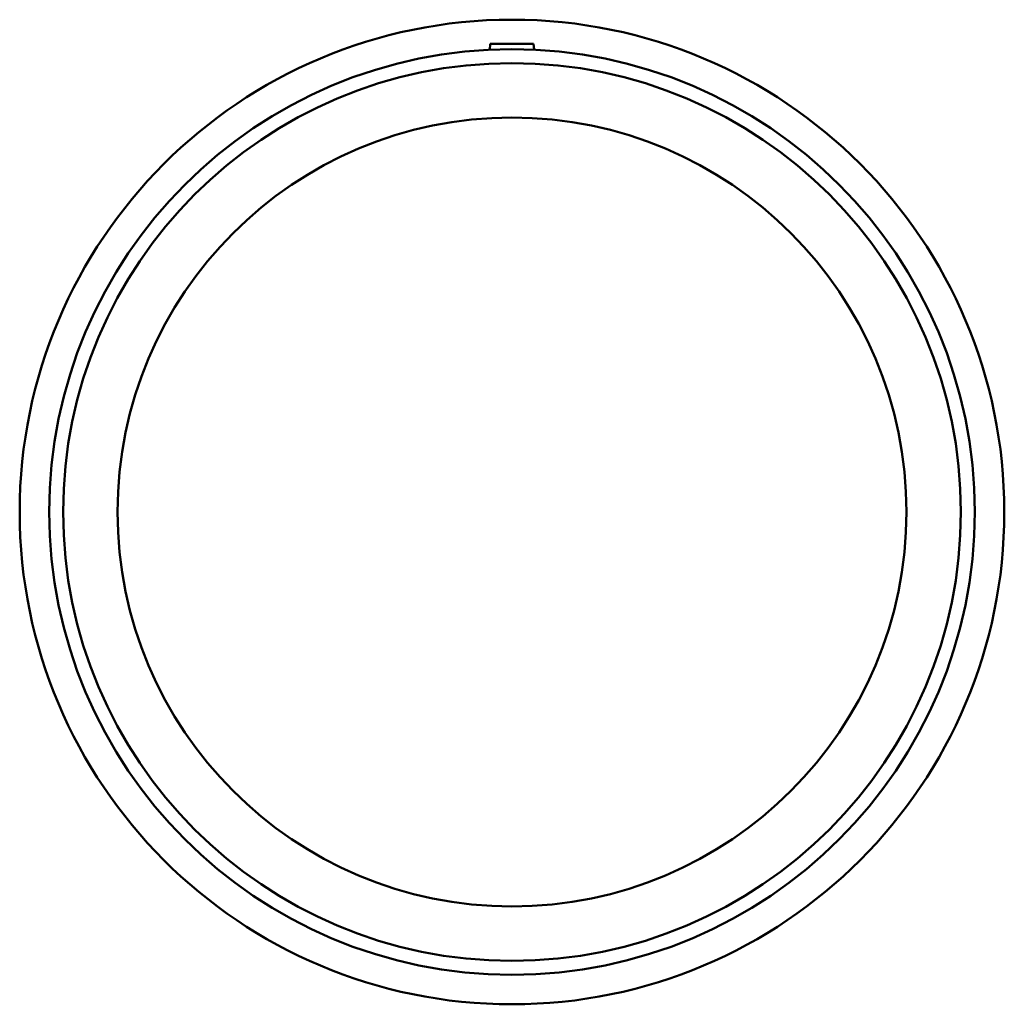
# Model space of a CAD drawing. Header units: inches. Extents: x -32 to 84, y -45 to 89.
# Tile 3 of 6: x -32 to -18, y 22 to 35. Entities that reach past the tile are written whole.
import ezdxf

# ---------------------------------------------------------------- set-up
doc = ezdxf.new("R2010")
doc.units = ezdxf.units.IN
doc.header["$MEASUREMENT"] = 0
doc.layers.add('Visible (ANSI)', color=7, linetype='Continuous', lineweight=50)

msp = doc.modelspace()

# ---------------------------------------------------------------- linework, layer by layer
at = {"layer": 'Visible (ANSI)'}
for p, q in [((-25.246, 34.786), (-25.253, 34.707)), ((-25.246, 34.786), (-24.656, 34.786)), ((-24.656, 34.786), (-24.649, 34.707))]:
    msp.add_line(p, q, dxfattribs=at)
for radius in [6.7, 6.298, 6.109, 5.368]:
    msp.add_circle((-24.951, 28.416), radius, dxfattribs=at)

doc.saveas('drawing.dxf')
